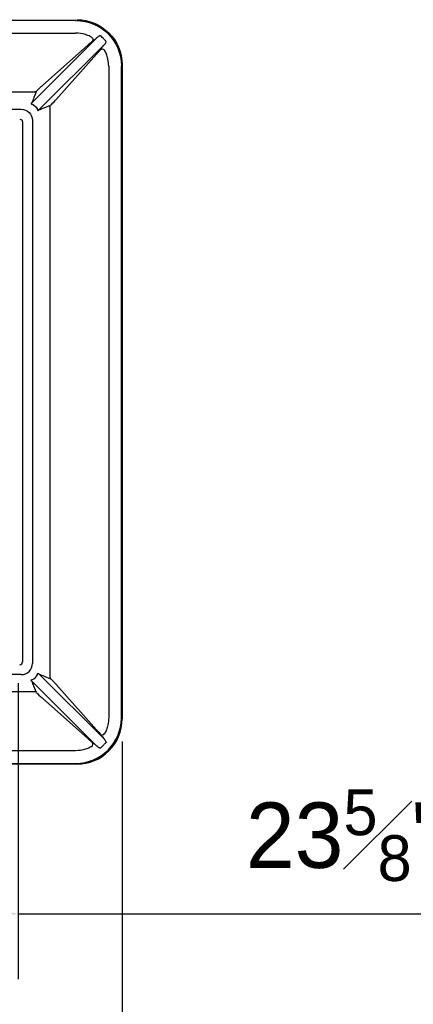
# Model space of a CAD drawing. Header units: feet. Extents: x 18870 to 19332, y 13872 to 14074.
# Tile 33 of 35: x 19290.64 to 19292.81, y 14006.33 to 14011.74. Entities that reach past the tile are written whole.
import ezdxf

# ---------------------------------------------------------------- set-up
doc = ezdxf.new("R2010")
doc.units = ezdxf.units.FT
doc.header["$MEASUREMENT"] = 0
doc.layers.add('D-TEXT', color=9, linetype='Continuous')
doc.layers.add('DETAIL', color=5, linetype='Continuous')
doc.styles.get("Standard").update_dxf_attribs({"font": 'font31.shx'})
doc.dimstyles.get("Standard").update_dxf_attribs({"dimtxt": 0.18, "dimasz": 0.18, "dimexe": 0.18, "dimexo": 0.0625, "dimgap": 0.09, "dimtad": 0, "dimtih": 1, "dimtoh": 1, "dimdec": 4, "dimzin": 0, "dimdsep": 46, "dimtxsty": 'Standard', "dimcen": 0.09, "dimadec": 0, "dimazin": 0, "dimtfac": 1, "dimtdec": 4, "dimtofl": 0, "dimtmove": 0, "dimatfit": 3, "dimfxl": 1, "dimtolj": 1, "dimtzin": 0, "dimarcsym": 0})

# ---------------------------------------------------------------- blocks, each defined once
blk = doc.blocks.new('*D1022')
at = {"layer": 'D-TEXT', "color": 0, "linetype": 'Continuous', "lineweight": -2, "transparency": 16777216}
for p, q in [((19287.6841, 14008.0962), (19287.6841, 14006.4673)), ((19290.6357, 14008.0962), (19290.6357, 14006.4673)), ((19288.0441, 14006.8273), (19290.2757, 14006.8273)), ((19290.6357, 14006.8273), (19295.1618, 14006.8273))]:
    blk.add_line(p, q, dxfattribs=at)
at = {"layer": 'D-TEXT', "color": 0, "linetype": 'Continuous', "transparency": 16777216}
for points in [[(19288.0441, 14006.8873), (19288.0441, 14006.7673), (19287.6841, 14006.8273)], [(19290.2757, 14006.8873), (19290.2757, 14006.7673), (19290.6357, 14006.8273)]]:
    blk.add_solid(points, dxfattribs=at)
at = {"layer": 'Defpoints', "color": 0, "linetype": 'Continuous', "transparency": 16777216}
for p in [(19287.6841, 14008.2212), (19290.6357, 14008.2212), (19290.6357, 14006.8273)]:
    blk.add_point(p, dxfattribs=at)
at = {"layer": 'D-TEXT', "color": 0, "linetype": 'Continuous', "transparency": 16777216, "insert": (19293.2218, 14007.2593), "char_height": 0.36, "attachment_point": 5}
blk.add_mtext('\\A1;23{\\H0.7x;\\S5#8;}" x 23{\\H0.7x;\\S5#8;}"', dxfattribs=at)
blk = doc.blocks.new('*D1023')
at = {"layer": 'D-TEXT', "color": 0, "linetype": 'Continuous', "lineweight": -2, "transparency": 16777216}
for p, q in [((19287.113, 14007.7742), (19287.113, 14005.2143)), ((19291.2068, 14007.7742), (19291.2068, 14005.2143)), ((19287.473, 14005.5743), (19290.8468, 14005.5743)), ((19291.2068, 14005.5743), (19295.4588, 14005.5743))]:
    blk.add_line(p, q, dxfattribs=at)
at = {"layer": 'D-TEXT', "color": 0, "linetype": 'Continuous', "transparency": 16777216}
for points in [[(19287.473, 14005.6343), (19287.473, 14005.5143), (19287.113, 14005.5743)], [(19290.8468, 14005.6343), (19290.8468, 14005.5143), (19291.2068, 14005.5743)]]:
    blk.add_solid(points, dxfattribs=at)
at = {"layer": 'Defpoints', "color": 0, "linetype": 'Continuous', "transparency": 16777216}
for p in [(19287.113, 14007.8992), (19291.2068, 14007.8992), (19291.2068, 14005.5743)]:
    blk.add_point(p, dxfattribs=at)
at = {"layer": 'D-TEXT', "color": 0, "linetype": 'Continuous', "transparency": 16777216, "insert": (19293.5128, 14006.0063), "char_height": 0.36, "attachment_point": 5}
blk.add_mtext('\\A1;32{\\H0.7x;\\S3#4;}" x 32{\\H0.7x;\\S3#4;\\H1.42857x;"}', dxfattribs=at)

msp = doc.modelspace()

# ---------------------------------------------------------------- linework, layer by layer
at = {"layer": 'DETAIL'}
for p, q in [((19290.95338, 14011.73953), (19287.3664, 14011.73953)), ((19287.3689, 14011.67016), (19290.95088, 14011.67016)), ((19290.7102, 14011.28686), (19291.06781, 14011.64447)), ((19291.10737, 14011.60492), (19290.74975, 14011.2473)), ((19291.01767, 14011.60374), (19290.76864, 14011.38134)), ((19290.84424, 14011.30575), (19291.06663, 14011.55477)), ((19291.13306, 14011.48799), (19291.13306, 14007.906)), ((19291.20243, 14007.90351), (19291.20243, 14011.49048)), ((19291.20677, 14011.49482), (19291.20677, 14007.89917)), ((19287.59295, 14011.34703), (19290.72683, 14011.34703)), ((19290.73722, 14011.35087), (19290.72266, 14011.31512)), ((19287.66709, 14011.25168), (19290.65269, 14011.25168)), ((19290.77801, 14011.25977), (19290.81377, 14011.27432)), ((19290.80992, 14011.26394), (19290.80992, 14008.13005)), ((19290.65989, 14011.18143), (19290.65989, 14008.21256)), ((19290.71458, 14011.18979), (19290.71458, 14008.2042)), ((19290.65269, 14008.14231), (19287.66709, 14008.14231)), ((19291.10737, 14007.78907), (19290.74975, 14008.14669)), ((19290.77801, 14008.13422), (19290.81377, 14008.11967)), ((19290.7102, 14008.10713), (19291.06781, 14007.74952)), ((19290.73722, 14008.04312), (19290.72266, 14008.07887)), ((19290.84424, 14008.08824), (19291.06663, 14007.83922)), ((19290.72683, 14008.04696), (19287.59295, 14008.04696)), ((19291.01767, 14007.79025), (19290.76864, 14008.01265)), ((19290.95088, 14007.72383), (19287.3689, 14007.72383)), ((19290.95772, 14007.65012), (19287.36206, 14007.65012)), ((19287.3664, 14007.65446), (19290.95338, 14007.65446))]:
    msp.add_line(p, q, dxfattribs=at)
at = {"layer": 'DETAIL', "extrusion": (0, 0, -1)}
for centre, major_axis, ratio, start_param, end_param in [((19290.95171, 14011.48881), (0.17779, 0.17779), 0.9943065, 5.5015852, 7.0647854), ((19290.95581, 14011.49292), (0.17812, 0.17812), 0.9924325, 5.5015852, 7.0647854), ((19291.03152, 14011.63534), (0.00873, -0.01296), 0.8973789, 4.2764962, 6.1317631), ((19291.07041, 14011.63606), (0.01854, 0.01854), 0.2979733, 5.2242481, 5.6723805), ((19291.09823, 14011.56863), (-0.01296, 0.00873), 0.8973789, 0.1514223, 2.0066891), ((19291.09896, 14011.60752), (0.01854, 0.01854), 0.2979733, 0.6108048, 1.0589372), ((19290.7723, 14011.38182), (-0.0351, -0.03121), 0.0443259, 0.0898137, 1.203718), ((19290.57471, 14011.0898), (0.15614, 0.26136), 0.0806961, 0.4852188, 0.6698913), ((19290.72683, 14011.3625), (0.01447, -0.00589), 0.9886823, 0.4596913, 1.188119), ((19290.65146, 14011.18857), (0.04506, 0.04506), 0.9808148, 5.5074723, 7.0588983), ((19290.66252, 14011.19962), (0.0677, 0.0677), 0.8160315, 6.021854, 6.5445166), ((19290.5527, 14011.11182), (0.26136, 0.15614), 0.0806961, 5.613294, 5.7979665), ((19290.82539, 14011.26394), (-0.00589, 0.01447), 0.9886823, 5.0950663, 5.823494), ((19290.84471, 14011.30941), (-0.03121, -0.0351), 0.0443259, 5.0794673, 6.1933716), ((19290.64421, 14011.18131), (0.01113, 0.01113), 0.9924325, 5.5015852, 7.0647854)]:
    msp.add_ellipse(centre, major_axis=major_axis, ratio=ratio, start_param=start_param, end_param=end_param, dxfattribs=at)
at = {"layer": 'DETAIL'}
for centre, major_axis, ratio, start_param, end_param in [((19290.64421, 14008.21268), (0.01113, -0.01113), 0.9924325, 5.5015852, 7.0647854), ((19290.65146, 14008.20542), (0.04506, -0.04506), 0.9808148, 5.5074723, 7.0588983), ((19290.66252, 14008.19437), (0.0677, -0.0677), 0.8160315, 6.021854, 6.5445166), ((19290.5527, 14008.28217), (0.26136, -0.15614), 0.0806961, 5.613294, 5.7979665), ((19290.82539, 14008.13005), (-0.00589, -0.01447), 0.9886823, 5.0950663, 5.823494), ((19290.84471, 14008.08458), (-0.03121, 0.0351), 0.0443259, 5.0794673, 6.1933716), ((19290.57471, 14008.30419), (0.15614, -0.26136), 0.0806961, 0.4852188, 0.6698913), ((19290.72683, 14008.03149), (0.01447, 0.00589), 0.9886823, 0.4596913, 1.188119), ((19290.7723, 14008.01217), (-0.0351, 0.03121), 0.0443259, 0.0898137, 1.203718), ((19290.95171, 14007.90518), (0.17779, -0.17779), 0.9943065, 5.5015852, 7.0647854), ((19290.95581, 14007.90108), (0.17812, -0.17812), 0.9924325, 5.5015852, 7.0647854), ((19291.09823, 14007.82536), (-0.01296, -0.00873), 0.8973789, 0.1514223, 2.0066891), ((19291.03152, 14007.75865), (0.00873, 0.01296), 0.8973789, 4.2764962, 6.1317631), ((19291.07041, 14007.75793), (0.01854, -0.01854), 0.2979733, 5.2242481, 5.6723805), ((19291.09896, 14007.78647), (0.01854, -0.01854), 0.2979733, 0.6108048, 1.0589372)]:
    msp.add_ellipse(centre, major_axis=major_axis, ratio=ratio, start_param=start_param, end_param=end_param, dxfattribs=at)
for points, knots in [([(19291.03838, 14011.64791), (19291.03615, 14011.64912), (19291.03391, 14011.65029), (19291.02323, 14011.65555), (19291.01455, 14011.65902), (19290.98792, 14011.66734), (19290.96927, 14011.67016), (19290.95088, 14011.67016)], [-2.1312936, -2.1312936, -2.1312936, -2.1312936, -1.9540944, -1.9540944, -1.2953098, -1.2953098, 0, 0, 0, 0]), ([(19291.06781, 14011.64447), (19291.06573, 14011.64267), (19291.06366, 14011.64091), (19291.05673, 14011.63507), (19291.0522, 14011.63139), (19291.04585, 14011.6265), (19291.04363, 14011.62487), (19291.04191, 14011.62371)], [-0.8883868, -0.8883868, -0.8883868, -0.8883868, -0.71508163, -0.71508163, -0.28750113, -0.28750113, 0, 0, 0, 0]), ([(19291.07468, 14011.64996), (19291.0733, 14011.64898), (19291.07196, 14011.64797), (19291.06967, 14011.64612), (19291.0687, 14011.64529), (19291.06781, 14011.64447)], [-0.26890223, -0.26890223, -0.26890223, -0.26890223, -0.11928666, -0.11928666, 0, 0, 0, 0]), ([(19291.08919, 14011.65485), (19291.08885, 14011.65522), (19291.08835, 14011.65545), (19291.08688, 14011.65567), (19291.0858, 14011.65551), (19291.08393, 14011.65499), (19291.08318, 14011.65472), (19291.08243, 14011.65442)], [-0.31550212, -0.31550212, -0.31550212, -0.31550212, -0.22194952, -0.22194952, -0.0853652, -0.0853652, 0, 0, 0, 0]), ([(19291.11774, 14011.6263), (19291.11383, 14011.63011), (19291.10994, 14011.63394), (19291.10041, 14011.64344), (19291.09477, 14011.64911), (19291.08919, 14011.65485)], [-0.82034667, -0.82034667, -0.82034667, -0.82034667, -0.48749243, -0.48749243, 0, 0, 0, 0]), ([(19291.04191, 14011.62371), (19291.04041, 14011.6227), (19291.03836, 14011.62117), (19291.03396, 14011.61769), (19291.03165, 14011.61581), (19291.02807, 14011.6128), (19291.02688, 14011.61179), (19291.02305, 14011.6085), (19291.02033, 14011.60612), (19291.01767, 14011.60374)], [-0.77870531, -0.77870531, -0.77870531, -0.77870531, -0.53001162, -0.53001162, -0.31883015, -0.31883015, -0.21749033, -0.21749033, 0, 0, 0, 0]), ([(19291.06663, 14011.55477), (19291.06775, 14011.55602), (19291.06886, 14011.55728), (19291.07232, 14011.56122), (19291.07459, 14011.56386), (19291.07929, 14011.56946), (19291.08162, 14011.57233), (19291.08477, 14011.57641), (19291.08584, 14011.57787), (19291.08661, 14011.57901)], [-0.77875502, -0.77875502, -0.77875502, -0.77875502, -0.67691849, -0.67691849, -0.45870218, -0.45870218, -0.18932775, -0.18932775, 0, 0, 0, 0]), ([(19291.08661, 14011.57901), (19291.08714, 14011.5798), (19291.08776, 14011.58069), (19291.09087, 14011.58496), (19291.09421, 14011.58922), (19291.101, 14011.59746), (19291.10412, 14011.60116), (19291.10737, 14011.60492)], [-0.88822233, -0.88822233, -0.88822233, -0.88822233, -0.75668589, -0.75668589, -0.3120063, -0.3120063, 0, 0, 0, 0]), ([(19291.10737, 14011.60492), (19291.10829, 14011.60592), (19291.10922, 14011.60702), (19291.11107, 14011.60933), (19291.11198, 14011.61055), (19291.11286, 14011.61178)], [-0.26850183, -0.26850183, -0.26850183, -0.26850183, -0.13425091, -0.13425091, 0, 0, 0, 0]), ([(19291.13306, 14011.48799), (19291.13306, 14011.50134), (19291.13158, 14011.51484), (19291.12658, 14011.53724), (19291.12379, 14011.54631), (19291.1176, 14011.56204), (19291.11442, 14011.56886), (19291.11081, 14011.57548)], [-6.6887672, -6.6887672, -6.6887672, -6.6887672, -5.7475745, -5.7475745, -5.0855437, -5.0855437, -4.557026, -4.557026, -4.557026, -4.557026]), ([(19291.11731, 14011.61954), (19291.11772, 14011.62055), (19291.11806, 14011.62156), (19291.1186, 14011.624), (19291.11857, 14011.62533), (19291.11786, 14011.62618), (19291.1178, 14011.62624), (19291.11774, 14011.6263)], [-0.55855213, -0.55855213, -0.55855213, -0.55855213, -0.44328661, -0.44328661, -0.25886179, -0.25886179, -0.24305001, -0.24305001, -0.24305001, -0.24305001]), ([(19290.76864, 14011.38134), (19290.76691, 14011.3798), (19290.76519, 14011.37824), (19290.76177, 14011.37514), (19290.76008, 14011.3736), (19290.75841, 14011.37207)], [-0.28231765, -0.28231765, -0.28231765, -0.28231765, -0.14115883, -0.14115883, 0, 0, 0, 0]), ([(19290.83496, 14011.29552), (19290.83649, 14011.29718), (19290.83804, 14011.29888), (19290.84114, 14011.30229), (19290.84269, 14011.30402), (19290.84424, 14011.30575)], [-0.28231765, -0.28231765, -0.28231765, -0.28231765, -0.14115883, -0.14115883, 0, 0, 0, 0]), ([(19290.7102, 14011.28686), (19290.70974, 14011.28636), (19290.70932, 14011.28586), (19290.70826, 14011.28447), (19290.70775, 14011.28361), (19290.70736, 14011.28214), (19290.70742, 14011.28153), (19290.7081, 14011.28052), (19290.70873, 14011.28013), (19290.71024, 14011.27962), (19290.71105, 14011.27947), (19290.71249, 14011.27933), (19290.71306, 14011.2793), (19290.71364, 14011.2793)], [-0.79387075, -0.79387075, -0.79387075, -0.79387075, -0.69930294, -0.69930294, -0.52354781, -0.52354781, -0.36892893, -0.36892893, -0.21415399, -0.21415399, -0.08236692, -0.08236692, 0, 0, 0, 0]), ([(19290.74219, 14011.25075), (19290.7422, 14011.24988), (19290.74226, 14011.24902), (19290.74255, 14011.24718), (19290.74283, 14011.24624), (19290.7437, 14011.24487), (19290.74433, 14011.24452), (19290.74589, 14011.24457), (19290.74682, 14011.24502), (19290.74845, 14011.24617), (19290.7491, 14011.24671), (19290.74975, 14011.2473)], [-0.79369553, -0.79369553, -0.79369553, -0.79369553, -0.66961542, -0.66961542, -0.5021733, -0.5021733, -0.32009648, -0.32009648, -0.12311403, -0.12311403, 0, 0, 0, 0]), ([(19290.7102, 14008.10713), (19290.70974, 14008.10763), (19290.70932, 14008.10813), (19290.70826, 14008.10953), (19290.70775, 14008.11038), (19290.70736, 14008.11185), (19290.70742, 14008.11246), (19290.7081, 14008.11347), (19290.70873, 14008.11386), (19290.71024, 14008.11437), (19290.71105, 14008.11452), (19290.71249, 14008.11466), (19290.71306, 14008.11469), (19290.71364, 14008.11469)], [-0.79387075, -0.79387075, -0.79387075, -0.79387075, -0.69930294, -0.69930294, -0.52354781, -0.52354781, -0.36892893, -0.36892893, -0.21415399, -0.21415399, -0.08236692, -0.08236692, 0, 0, 0, 0]), ([(19290.74219, 14008.14324), (19290.7422, 14008.14411), (19290.74226, 14008.14497), (19290.74255, 14008.14681), (19290.74283, 14008.14775), (19290.7437, 14008.14912), (19290.74433, 14008.14947), (19290.74589, 14008.14942), (19290.74682, 14008.14897), (19290.74845, 14008.14782), (19290.7491, 14008.14728), (19290.74975, 14008.14669)], [-0.79369553, -0.79369553, -0.79369553, -0.79369553, -0.66961542, -0.66961542, -0.5021733, -0.5021733, -0.32009648, -0.32009648, -0.12311403, -0.12311403, 0, 0, 0, 0]), ([(19290.83496, 14008.09847), (19290.83649, 14008.09681), (19290.83804, 14008.09512), (19290.84114, 14008.0917), (19290.84269, 14008.08997), (19290.84424, 14008.08824)], [-0.28231765, -0.28231765, -0.28231765, -0.28231765, -0.14115883, -0.14115883, 0, 0, 0, 0]), ([(19290.76864, 14008.01265), (19290.76691, 14008.01419), (19290.76519, 14008.01575), (19290.76177, 14008.01885), (19290.76008, 14008.02039), (19290.75841, 14008.02192)], [-0.28231765, -0.28231765, -0.28231765, -0.28231765, -0.14115883, -0.14115883, 0, 0, 0, 0]), ([(19291.13306, 14007.906), (19291.13306, 14007.89265), (19291.13158, 14007.87915), (19291.12658, 14007.85675), (19291.12379, 14007.84768), (19291.1176, 14007.83195), (19291.11442, 14007.82513), (19291.11081, 14007.81851)], [-6.6887672, -6.6887672, -6.6887672, -6.6887672, -5.7475745, -5.7475745, -5.0855437, -5.0855437, -4.557026, -4.557026, -4.557026, -4.557026]), ([(19291.06663, 14007.83922), (19291.06775, 14007.83797), (19291.06886, 14007.83671), (19291.07232, 14007.83277), (19291.07459, 14007.83013), (19291.07929, 14007.82453), (19291.08162, 14007.82166), (19291.08477, 14007.81758), (19291.08584, 14007.81612), (19291.08661, 14007.81498)], [-0.77875502, -0.77875502, -0.77875502, -0.77875502, -0.67691849, -0.67691849, -0.45870218, -0.45870218, -0.18932775, -0.18932775, 0, 0, 0, 0]), ([(19291.04191, 14007.77028), (19291.04041, 14007.77129), (19291.03836, 14007.77282), (19291.03396, 14007.7763), (19291.03165, 14007.77818), (19291.02807, 14007.78119), (19291.02688, 14007.7822), (19291.02305, 14007.78549), (19291.02033, 14007.78787), (19291.01767, 14007.79025)], [-0.77870531, -0.77870531, -0.77870531, -0.77870531, -0.53001162, -0.53001162, -0.31883015, -0.31883015, -0.21749033, -0.21749033, 0, 0, 0, 0]), ([(19291.08661, 14007.81498), (19291.08714, 14007.81419), (19291.08776, 14007.8133), (19291.09087, 14007.80903), (19291.09421, 14007.80478), (19291.101, 14007.79653), (19291.10412, 14007.79283), (19291.10737, 14007.78907)], [-0.88822233, -0.88822233, -0.88822233, -0.88822233, -0.75668589, -0.75668589, -0.3120063, -0.3120063, 0, 0, 0, 0]), ([(19291.10737, 14007.78907), (19291.10829, 14007.78807), (19291.10922, 14007.78697), (19291.11107, 14007.78466), (19291.11198, 14007.78344), (19291.11286, 14007.78221)], [-0.26850183, -0.26850183, -0.26850183, -0.26850183, -0.13425091, -0.13425091, 0, 0, 0, 0]), ([(19291.03838, 14007.74608), (19291.03615, 14007.74487), (19291.03391, 14007.7437), (19291.02323, 14007.73845), (19291.01455, 14007.73497), (19290.98792, 14007.72665), (19290.96927, 14007.72383), (19290.95088, 14007.72383)], [-2.1312936, -2.1312936, -2.1312936, -2.1312936, -1.9540944, -1.9540944, -1.2953098, -1.2953098, 0, 0, 0, 0]), ([(19291.06781, 14007.74952), (19291.06573, 14007.75132), (19291.06366, 14007.75308), (19291.05673, 14007.75892), (19291.0522, 14007.7626), (19291.04585, 14007.76749), (19291.04363, 14007.76912), (19291.04191, 14007.77028)], [-0.8883868, -0.8883868, -0.8883868, -0.8883868, -0.71508163, -0.71508163, -0.28750113, -0.28750113, 0, 0, 0, 0]), ([(19291.07468, 14007.74403), (19291.0733, 14007.74501), (19291.07196, 14007.74602), (19291.06967, 14007.74787), (19291.0687, 14007.7487), (19291.06781, 14007.74952)], [-0.26890223, -0.26890223, -0.26890223, -0.26890223, -0.11928666, -0.11928666, 0, 0, 0, 0]), ([(19291.08919, 14007.73914), (19291.08885, 14007.73877), (19291.08835, 14007.73854), (19291.08688, 14007.73832), (19291.0858, 14007.73848), (19291.08393, 14007.73901), (19291.08318, 14007.73927), (19291.08243, 14007.73957)], [-0.31550212, -0.31550212, -0.31550212, -0.31550212, -0.22194952, -0.22194952, -0.0853652, -0.0853652, 0, 0, 0, 0]), ([(19291.11774, 14007.76769), (19291.11383, 14007.76388), (19291.10994, 14007.76005), (19291.10041, 14007.75055), (19291.09477, 14007.74488), (19291.08919, 14007.73914)], [-0.82034667, -0.82034667, -0.82034667, -0.82034667, -0.48749243, -0.48749243, 0, 0, 0, 0]), ([(19291.11731, 14007.77445), (19291.11772, 14007.77344), (19291.11806, 14007.77243), (19291.1186, 14007.76999), (19291.11857, 14007.76866), (19291.11786, 14007.76781), (19291.1178, 14007.76775), (19291.11774, 14007.76769)], [-0.55855213, -0.55855213, -0.55855213, -0.55855213, -0.44328661, -0.44328661, -0.25886179, -0.25886179, -0.24305001, -0.24305001, -0.24305001, -0.24305001])]:
    msp.add_open_spline(points, degree=3, knots=knots, dxfattribs=at)

# ---------------------------------------------------------------- dimensions: what is measured, and where the dimension line sits
at = {"layer": 'D-TEXT', "linetype": 'Continuous'}
for base, p1, p2, text, picture, middle in [((19290.63568, 14006.82728), (19287.6841, 14008.22121), (19290.63568, 14008.22121), '23{\\H0.7x;\\S5#8;}" x 23{\\H0.7x;\\S5#8;}"', '*D1022', (19293.22184, 14006.82728)), ((19291.20677, 14005.57427), (19287.11302, 14007.89917), (19291.20677, 14007.89917), '32{\\H0.7x;\\S3#4;}" x 32{\\H0.7x;\\S3#4;\\H1.42857x;"}', '*D1023', (19293.51277, 14005.57427))]:
    dim = msp.add_linear_dim(base=base, p1=p1, p2=p2, angle=0, text=text, dimstyle='Standard', override={"dimscale": 2, "dimtad": 1, "dimtih": 0, "dimtoh": 0}, dxfattribs=at)
    dim.commit()
    dim.dimension.update_dxf_attribs({"geometry": picture, "text_midpoint": middle, "dimtype": 161})

doc.saveas('drawing.dxf')
